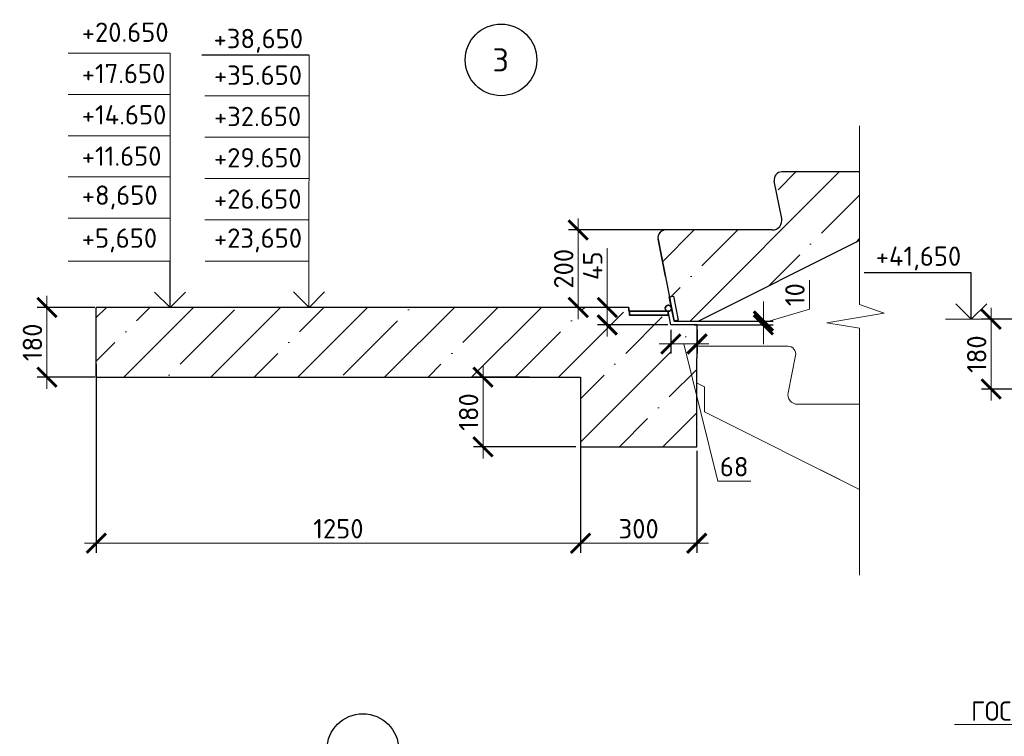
# Model space of a CAD drawing. Header units: millimetres. Extents: x 40580 to 2152466, y -328404 to 177125.
# Tile 16 of 252: x 287864 to 300571, y 153370 to 162624. Entities that reach past the tile are written whole.
import ezdxf
from ezdxf import colors
from ezdxf.entities.mleader import LeaderData, LeaderLine
from ezdxf.enums import TextEntityAlignment as Align
from ezdxf.math import Vec2, Vec3

# ---------------------------------------------------------------- set-up
doc = ezdxf.new("R2010")
doc.units = ezdxf.units.MM
for name, color, linetype, lineweight in [('RAZMER', 7, 'Continuous', 9), ('АС-Таблицы', 7, 'Continuous', 20), ('Основной', 1, 'Continuous', 40), ('отметки', 243, 'Continuous', 18), ('подоснова', 151, 'Continuous', 5), ('Размеры', 9, 'Continuous', 15), ('Столовая Двери и окна', 7, 'Continuous', 15), ('Тонкая', 81, 'Continuous', 20)]:
    doc.layers.add(name, color=color, linetype=linetype, lineweight=lineweight)
doc.layers.add('ТЕКСТ 02', color=7, linetype='Continuous')
doc.styles.add('GOST-2.304_Type-B', font='GOST_Common.ttf')
doc.styles.add('ГОСТ', font='isocpeur.ttf')
doc.dimstyles.new('ГОСТ', dxfattribs={"dimscale": 0, "dimtxt": 2.5, "dimasz": 2.5, "dimexe": 1.25, "dimexo": 0.625, "dimtad": 1, "dimdec": 0, "dimtxsty": 'ГОСТ', "dimblk": 'ARCHTICK', "dimcen": 2.5, "dimdle": 1.5, "dimclrd": 256, "dimclre": 256, "dimclrt": 256, "dimadec": 0, "dimazin": 0, "dimtfac": 1, "dimtdec": 0, "dimtmove": 1, "dimatfit": 3, "dimfxl": 2, "dimtfill": 1, "dimlwd": -1, "dimarcsym": 0})

# ---------------------------------------------------------------- blocks, each defined once
blk = doc.blocks.new('_None')
blk = doc.blocks.new('_ArchTick')
at = {"color": 0, "linetype": 'ByBlock', "const_width": 0.15}
blk.add_lwpolyline([(-0.5, -0.5), (0.5, 0.5)], dxfattribs=at)
blk = doc.blocks.new('*D5342')
at = {"layer": 'Defpoints', "color": 0, "lineweight": 25, "transparency": 16777216}
for p in [(288215, 158908), (288898, 158908), (288898, 158008)]:
    blk.add_point(p, dxfattribs=at)
at = {"layer": 'RAZMER', "transparency": 16777216}
blk.add_line((288215, 157858), (288215, 159058), dxfattribs=at)
at = {"layer": 'RAZMER', "lineweight": -2, "transparency": 16777216}
for p, q in [((288835, 158908), (288090, 158908)), ((288835, 158008), (288090, 158008))]:
    blk.add_line(p, q, dxfattribs=at)
at = {"layer": 'RAZMER', "transparency": 16777216, "xscale": 250, "yscale": 250, "zscale": 250}
for p, rotation in [((288215, 158908), 90), ((288215, 158008), 270)]:
    blk.add_blockref('_ArchTick', p, dxfattribs=dict(at, rotation=rotation))
at = {"layer": 'RAZMER', "transparency": 16777216, "insert": (288028, 158458), "char_height": 250, "attachment_point": 5, "rotation": 90, "style": 'ГОСТ', "bg_fill": 3, "box_fill_scale": 1.1, "bg_fill_color": 256, "bg_fill_true_color": 13158600, "bg_fill_transparency": 0}
blk.add_mtext('180', dxfattribs=at)
blk = doc.blocks.new('*D5343')
at = {"layer": 'Defpoints', "color": 0, "lineweight": 25, "transparency": 16777216}
for p in [(296507, 158733), (297462, 158733), (296507, 158683)]:
    blk.add_point(p, dxfattribs=at)
at = {"layer": 'RAZMER', "transparency": 16777216}
for p, q in [((298056, 158886), (298056, 159261)), ((297462, 158733), (297462, 158983)), ((297462, 158708), (298056, 158886)), ((297462, 158683), (297462, 158733)), ((297462, 158683), (297462, 158733)), ((297462, 158683), (297462, 158433))]:
    blk.add_line(p, q, dxfattribs=at)
at = {"layer": 'RAZMER', "lineweight": -2, "transparency": 16777216}
for p, q in [((296570, 158733), (297587, 158733)), ((296570, 158683), (297587, 158683))]:
    blk.add_line(p, q, dxfattribs=at)
at = {"layer": 'RAZMER', "transparency": 16777216, "xscale": 250, "yscale": 250, "zscale": 250}
for p, rotation in [((297462, 158733), 270), ((297462, 158683), 90)]:
    blk.add_blockref('_ArchTick', p, dxfattribs=dict(at, rotation=rotation))
at = {"layer": 'RAZMER', "transparency": 16777216, "insert": (297869, 159074), "char_height": 250, "attachment_point": 5, "rotation": 90, "style": 'ГОСТ', "bg_fill": 3, "box_fill_scale": 1.1, "bg_fill_color": 256, "bg_fill_true_color": 13158600, "bg_fill_transparency": 0}
blk.add_mtext('10', dxfattribs=at)
blk = doc.blocks.new('*D5344')
at = {"layer": 'Defpoints', "color": 0, "lineweight": 25, "transparency": 16777216}
for p in [(294505, 158008), (293844, 157108), (295102, 157108)]:
    blk.add_point(p, dxfattribs=at)
at = {"layer": 'RAZMER', "transparency": 16777216}
blk.add_line((293844, 158158), (293844, 156958), dxfattribs=at)
at = {"layer": 'RAZMER', "lineweight": -2, "transparency": 16777216}
for p, q in [((294442, 158008), (293719, 158008)), ((295040, 157108), (293719, 157108))]:
    blk.add_line(p, q, dxfattribs=at)
at = {"layer": 'RAZMER', "transparency": 16777216, "xscale": 250, "yscale": 250, "zscale": 250}
for p, rotation in [((293844, 158008), 90), ((293844, 157108), 270)]:
    blk.add_blockref('_ArchTick', p, dxfattribs=dict(at, rotation=rotation))
at = {"layer": 'RAZMER', "transparency": 16777216, "insert": (293657, 157558), "char_height": 250, "attachment_point": 5, "rotation": 90, "style": 'ГОСТ', "bg_fill": 3, "box_fill_scale": 1.1, "bg_fill_color": 256, "bg_fill_true_color": 13158600, "bg_fill_transparency": 0}
blk.add_mtext('180', dxfattribs=at)
blk = doc.blocks.new('*D5345')
at = {"layer": 'Defpoints', "color": 0, "lineweight": 25, "transparency": 16777216}
for p in [(295102, 157215), (296602, 157118), (296602, 155864)]:
    blk.add_point(p, dxfattribs=at)
at = {"layer": 'RAZMER', "lineweight": -2, "transparency": 16777216}
for p, q in [((295102, 157152), (295102, 155739)), ((296602, 157056), (296602, 155739))]:
    blk.add_line(p, q, dxfattribs=at)
at = {"layer": 'RAZMER', "transparency": 16777216}
blk.add_line((294952, 155864), (296752, 155864), dxfattribs=at)
at = {"layer": 'RAZMER', "transparency": 16777216, "xscale": 250, "yscale": 250, "zscale": 250, "rotation": 180}
blk.add_blockref('_ArchTick', (295102, 155864), dxfattribs=at)
at = {"layer": 'RAZMER', "transparency": 16777216, "xscale": 250, "yscale": 250, "zscale": 250}
blk.add_blockref('_ArchTick', (296602, 155864), dxfattribs=at)
at = {"layer": 'RAZMER', "transparency": 16777216, "insert": (295852, 156051), "char_height": 250, "attachment_point": 5, "style": 'ГОСТ', "bg_fill": 3, "box_fill_scale": 1.1, "bg_fill_color": 256, "bg_fill_true_color": 13158600, "bg_fill_transparency": 0}
blk.add_mtext('300', dxfattribs=at)
blk = doc.blocks.new('*D5346')
at = {"layer": 'Defpoints', "color": 0, "lineweight": 25, "transparency": 16777216}
for p in [(288852, 158241), (295102, 156692), (288852, 155864)]:
    blk.add_point(p, dxfattribs=at)
at = {"layer": 'RAZMER', "lineweight": -2, "transparency": 16777216}
for p, q in [((288852, 158178), (288852, 155739)), ((295102, 156630), (295102, 155739))]:
    blk.add_line(p, q, dxfattribs=at)
at = {"layer": 'RAZMER', "transparency": 16777216}
blk.add_line((295252, 155864), (288702, 155864), dxfattribs=at)
at = {"layer": 'RAZMER', "transparency": 16777216, "xscale": 250, "yscale": 250, "zscale": 250, "rotation": 180}
blk.add_blockref('_ArchTick', (288852, 155864), dxfattribs=at)
at = {"layer": 'RAZMER', "transparency": 16777216, "xscale": 250, "yscale": 250, "zscale": 250}
blk.add_blockref('_ArchTick', (295102, 155864), dxfattribs=at)
at = {"layer": 'RAZMER', "transparency": 16777216, "insert": (291977, 156051), "char_height": 250, "attachment_point": 5, "style": 'ГОСТ', "bg_fill": 3, "box_fill_scale": 1.1, "bg_fill_color": 256, "bg_fill_true_color": 13158600, "bg_fill_transparency": 0}
blk.add_mtext('1250', dxfattribs=at)
blk = doc.blocks.new('*D5347')
at = {"layer": 'Defpoints', "color": 0, "lineweight": 25, "transparency": 16777216}
for p in [(295672, 158908), (295447, 158683), (296289, 158683)]:
    blk.add_point(p, dxfattribs=at)
at = {"layer": 'RAZMER', "transparency": 16777216}
for p, q in [((295447, 159672), (295447, 158908)), ((295447, 159058), (295447, 158533))]:
    blk.add_line(p, q, dxfattribs=at)
at = {"layer": 'RAZMER', "lineweight": -2, "transparency": 16777216}
for p, q in [((295609, 158908), (295322, 158908)), ((296227, 158683), (295322, 158683))]:
    blk.add_line(p, q, dxfattribs=at)
at = {"layer": 'RAZMER', "transparency": 16777216, "xscale": 250, "yscale": 250, "zscale": 250}
for p, rotation in [((295447, 158908), 90), ((295447, 158683), 270)]:
    blk.add_blockref('_ArchTick', p, dxfattribs=dict(at, rotation=rotation))
at = {"layer": 'RAZMER', "transparency": 16777216, "insert": (295259, 159447), "char_height": 250, "attachment_point": 5, "rotation": 90, "style": 'ГОСТ', "bg_fill": 3, "box_fill_scale": 1.1, "bg_fill_color": 256, "bg_fill_true_color": 13158600, "bg_fill_transparency": 0}
blk.add_mtext('45', dxfattribs=at)
blk = doc.blocks.new('*D5348')
at = {"layer": 'Defpoints', "color": 0, "lineweight": 25, "transparency": 16777216}
for p in [(296268, 158683), (296606, 158683), (296606, 158437)]:
    blk.add_point(p, dxfattribs=at)
at = {"layer": 'RAZMER', "lineweight": -2, "transparency": 16777216}
for p, q in [((296268, 158620), (296268, 158312)), ((296606, 158620), (296606, 158312))]:
    blk.add_line(p, q, dxfattribs=at)
at = {"layer": 'RAZMER', "transparency": 16777216}
for p, q in [((296118, 158437), (296756, 158437)), ((296437, 158437), (296873, 156664)), ((296873, 156664), (297298, 156664))]:
    blk.add_line(p, q, dxfattribs=at)
at = {"layer": 'RAZMER', "transparency": 16777216, "xscale": 250, "yscale": 250, "zscale": 250, "rotation": 180}
blk.add_blockref('_ArchTick', (296268, 158437), dxfattribs=at)
at = {"layer": 'RAZMER', "transparency": 16777216, "xscale": 250, "yscale": 250, "zscale": 250}
blk.add_blockref('_ArchTick', (296606, 158437), dxfattribs=at)
at = {"layer": 'RAZMER', "transparency": 16777216, "insert": (297085, 156852), "char_height": 250, "attachment_point": 5, "style": 'ГОСТ', "bg_fill": 3, "box_fill_scale": 1.1, "bg_fill_color": 256, "bg_fill_true_color": 13158600, "bg_fill_transparency": 0}
blk.add_mtext('68', dxfattribs=at)
blk = doc.blocks.new('*D5349')
at = {"layer": 'Defpoints', "color": 0, "lineweight": 25, "transparency": 16777216}
for p in [(295072, 159909), (296531, 159909), (295672, 158908)]:
    blk.add_point(p, dxfattribs=at)
at = {"layer": 'RAZMER', "transparency": 16777216}
blk.add_line((295072, 158758), (295072, 160059), dxfattribs=at)
at = {"layer": 'RAZMER', "lineweight": -2, "transparency": 16777216}
for p, q in [((296468, 159909), (294947, 159909)), ((295609, 158908), (294947, 158908))]:
    blk.add_line(p, q, dxfattribs=at)
at = {"layer": 'RAZMER', "transparency": 16777216, "xscale": 250, "yscale": 250, "zscale": 250}
for p, rotation in [((295072, 159909), 90), ((295072, 158908), 270)]:
    blk.add_blockref('_ArchTick', p, dxfattribs=dict(at, rotation=rotation))
at = {"layer": 'RAZMER', "transparency": 16777216, "insert": (294885, 159408), "char_height": 250, "attachment_point": 5, "rotation": 90, "style": 'ГОСТ', "bg_fill": 3, "box_fill_scale": 1.1, "bg_fill_color": 256, "bg_fill_true_color": 13158600, "bg_fill_transparency": 0}
blk.add_mtext('200', dxfattribs=at)
blk = doc.blocks.new('*D5389')
at = {"layer": 'Defpoints', "color": 0, "lineweight": 25, "transparency": 16777216}
for p in [(300403, 158755), (301259, 158755), (301259, 157855)]:
    blk.add_point(p, dxfattribs=at)
at = {"layer": 'RAZMER', "transparency": 16777216}
blk.add_line((300403, 157705), (300403, 158905), dxfattribs=at)
at = {"layer": 'RAZMER', "lineweight": -2, "transparency": 16777216}
for p, q in [((301196, 158755), (300278, 158755)), ((301196, 157855), (300278, 157855))]:
    blk.add_line(p, q, dxfattribs=at)
at = {"layer": 'RAZMER', "transparency": 16777216, "xscale": 250, "yscale": 250, "zscale": 250}
for p, rotation in [((300403, 158755), 90), ((300403, 157855), 270)]:
    blk.add_blockref('_ArchTick', p, dxfattribs=dict(at, rotation=rotation))
at = {"layer": 'RAZMER', "transparency": 16777216, "insert": (300215, 158305), "char_height": 250, "attachment_point": 5, "rotation": 90, "style": 'ГОСТ', "bg_fill": 3, "box_fill_scale": 1.1, "bg_fill_color": 256, "bg_fill_true_color": 13158600, "bg_fill_transparency": 0}
blk.add_mtext('180', dxfattribs=at)

msp = doc.modelspace()

# ---------------------------------------------------------------- hatches: boundary and pattern name
at = {"layer": 'Размеры', "true_color": 0x000000, "transparency": 33554648}
h = msp.add_hatch(dxfattribs=at)
h.set_pattern_fill('ANSI35', color=18, scale=125)
h.set_pattern_definition([(45, (15333.6, 630769.2), (-561.266, 561.266), []), (45, (15894.8, 630769.2), (-561.266, 561.266), [992.1875, -198.4375, 0, -198.4375])])
h.paths.add_polyline_path([(296200.354, 159908.54), (297576.417, 159908.54, 0.473284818), (297698.989, 160058.054), (297602.814, 160538.928, -0.473284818), (297700.872, 160658.54), (298703.036, 160658.54), (298703.036, 159772.758), (296623.517, 158732.998), (296308.892, 158732.998), (296102.214, 159789.339, -0.472005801)])

# ---------------------------------------------------------------- linework, layer by layer
at = {"layer": 'RAZMER', "color": 18, "ltscale": 100, "true_color": 0x000000}
for p, q in [((289805.092, 162193.148, 0), (288487.823, 162193.148, 0)), ((289805.092, 159507.657), (289805.092, 162193.148, 0)), ((291597.391, 158911.053, 0), (291599.235, 162165.586, 0)), ((289805.092, 161659.814, 0), (288487.823, 161659.814, 0)), ((289805.092, 161659.814, 0), (288487.823, 161659.814, 0)), ((291598.938, 161640.991, 0), (290254.793, 161640.991, 0)), ((289805.092, 161126.481, 0), (288487.823, 161126.481, 0)), ((289805.092, 161126.481, 0), (288487.823, 161126.481, 0)), ((291598.938, 161107.657, 0), (290254.793, 161107.657, 0)), ((289805.092, 160593.148, 0), (288487.823, 160593.148, 0)), ((291598.938, 160571.678, 0), (290254.793, 160571.678, 0)), ((289805.092, 160059.814, 0), (288487.823, 160059.814, 0)), ((291598.938, 160038.345, 0), (290254.793, 160038.345, 0)), ((289805.092, 159355.011), (289805.092, 159955.011)), ((289805.092, 159505.011, 0), (288487.823, 159505.011, 0)), ((291600.875, 159507.657, 0), (290256.73, 159507.657, 0))]:
    msp.add_line(p, q, dxfattribs=at)
at = {"layer": 'RAZMER', "color": 18, "true_color": 0x000000}
msp.add_line((300484.025, 158755.414), (299812.603, 158755.414), dxfattribs=at)
at = {"layer": 'Основной', "color": 18, "lineweight": 30, "ltscale": 5, "true_color": 0x000000}
for p, q in [((298703.036, 160658.54), (297700.872, 160658.54)), ((297698.989, 160058.054), (297602.814, 160538.928)), ((297576.417, 159908.54), (296200.354, 159908.54)), ((297576.417, 159908.54), (296200.872, 159908.54)), ((296102.214, 159789.339), (296308.892, 158732.998)), ((296198.989, 159308.054), (296102.814, 159788.928)), ((296198.989, 159308.054), (296102.814, 159788.928)), ((296308.892, 158732.998), (296623.517, 158732.998))]:
    msp.add_line(p, q, dxfattribs=at)
at = {"layer": 'Основной', "color": 18, "lineweight": 0, "ltscale": 5, "true_color": 0x000000}
for p, q in [((296606.179, 158408.248), (297779.023, 158408.248)), ((297780.906, 157807.763), (297877.081, 158288.637)), ((296700.234, 157885.008), (296606.179, 157932.036)), ((296700.234, 157560.779), (296700.234, 157885.008)), ((297903.478, 157658.248), (298703.036, 157658.248))]:
    msp.add_line(p, q, dxfattribs=at)
at = {"layer": 'Основной', "color": 18, "lineweight": 30, "ltscale": 5, "true_color": 0x000000}
msp.add_lwpolyline([(298703.036, 159772.758), (296623.517, 158732.998)], dxfattribs=at)
at = {"layer": 'Основной', "color": 18, "lineweight": 0, "ltscale": 5, "true_color": 0x000000}
for points in [[(296700.234, 157560.779), (298703.036, 156559.378)], [(298200.234, 156810.779), (298703.036, 156559.378)]]:
    msp.add_lwpolyline(points, dxfattribs=at)
at = {"layer": 'Основной', "color": 18, "lineweight": 30, "ltscale": 5, "true_color": 0x000000}
for centre, radius, start, end in [((297700.872, 160558.54), 100, 90, 191.3099325), ((297576.417, 160033.54), 125, 270, 11.3099325), ((297576.417, 160033.54), 125, 270, 11.3099325), ((297576.417, 160033.54), 125, 270, 11.3099325), ((296200.354, 159808.54), 100, 90, 191.0703293), ((296200.872, 159808.54), 100, 90, 191.3099325), ((296200.872, 159808.54), 100, 90, 191.3099325)]:
    msp.add_arc(centre, radius, start, end, dxfattribs=at)
at = {"layer": 'Основной', "color": 18, "lineweight": 0, "ltscale": 5, "true_color": 0x000000}
for centre, radius, start, end in [((297779.023, 158308.248), 100, 348.6900675, 90), ((297903.478, 157783.248), 125, 168.6900675, 270)]:
    msp.add_arc(centre, radius, start, end, dxfattribs=at)
at = {"layer": 'отметки', "color": 18, "linetype": 'Continuous', "lineweight": 25, "ltscale": 100, "true_color": 0x000000}
for p, q in [((291599.235, 162165.586, 0), (290216.053, 162165.586, 0)), ((289805.092, 158907.657), (289805.092, 159507.657)), ((300145.604, 159355.414), (298762.423, 159355.414)), ((300145.604, 158755.414), (300145.604, 159355.414))]:
    msp.add_line(p, q, dxfattribs=at)
for points in [[(290005.092, 159107.657), (289805.092, 158907.657), (289605.092, 159107.657)], [(299945.604, 158955.414), (300145.604, 158755.414), (300345.604, 158955.414)]]:
    msp.add_lwpolyline(points, dxfattribs=at)
at = {"layer": 'отметки', "color": 18, "linetype": 'Continuous', "lineweight": 25, "ltscale": 100, "true_color": 0x000000, "elevation": 0}
msp.add_lwpolyline([(291799.108, 159109.336), (291599.108, 158909.336), (291399.108, 159109.336)], dxfattribs=at)
at = {"layer": 'Размеры', "color": 18, "true_color": 0x000000}
msp.add_line((295671.961, 158908.248), (288852.216, 158908.248), dxfattribs=at)
at = {"layer": 'Размеры', "color": 18, "lineweight": 30, "true_color": 0x000000}
msp.add_line((288852.216, 158008.248), (288852.216, 158908.248), dxfattribs=at)
for points in [[(295724.958, 158908.248), (288852.216, 158908.248)], [(296606.179, 158258.248), (296606.179, 158682.998), (296267.733, 158682.998), (296233.466, 158858.46)], [(288852.216, 158008.248), (295102.214, 158008.248), (295102.214, 157108.248), (296602.179, 157108.248), (296602.179, 158258.248)]]:
    msp.add_lwpolyline(points, dxfattribs=at)
at = {"layer": 'ТЕКСТ 02', "color": 18, "lineweight": 25, "true_color": 0x000000}
for centre in [(294075.815, 162105.073), (292292.051, 153199.089)]:
    msp.add_circle(centre, 462.354, dxfattribs=at)
at = {"layer": 'Тонкая', "color": 18, "linetype": 'ByBlock', "ltscale": 75, "true_color": 0x000000}
msp.add_lwpolyline([(298703.036, 155450.911), (298703.036, 158642.589), (298282.431, 158708.323), (299022.322, 158834.62), (298703.036, 158947.622), (298703.036, 161253.21)], dxfattribs=at)

# ---------------------------------------------------------------- texts
at = {"layer": 'АС-Таблицы', "color": 18, "true_color": 0x000000, "char_height": 250, "attachment_point": 4, "style": 'ГОСТ'}
for s, insert, width in [('+20.650', (288665.048, 162462.46, 0), 1173.08724), ('+17.650', (288665.048, 161929.127, 0), 1173.08724), ('+35.650', (290371.09, 161907.657, 0), 1237.2497), ('+14.650', (288665.048, 161395.794, 0), 1173.08724), ('+32.650', (290371.09, 161374.324, 0), 1237.2497), ('+11.650', (288665.048, 160862.46, 0), 1173.08724), ('+29.650', (290371.09, 160840.991, 0), 1237.2497), ('+8,650', (288665.048, 160329.127, 0), 1173.08724), ('+26.650', (290371.09, 160307.657, 0), 1237.2497), ('+5,650', (288665.048, 159774.324, 0), 1173.08724), ('+23,650', (290371.09, 159774.324, 0), 1237.2497)]:
    msp.add_mtext(s, dxfattribs=dict(at, insert=insert, width=width))
at = {"layer": 'отметки', "color": 18, "linetype": 'Continuous', "lineweight": 25, "ltscale": 100, "true_color": 0x000000, "style": 'ГОСТ'}
for s, p in [('+38,650', (290366.053, 162255.586, 0)), ('+41,650', (298912.423, 159445.414))]:
    msp.add_text(s, height=250, dxfattribs=at).set_placement(p)
at = {"layer": 'ТЕКСТ 02', "color": 18, "lineweight": 25, "true_color": 0x000000, "style": 'ГОСТ'}
msp.add_text('3', height=300, dxfattribs=at).set_placement((294071.862, 162105.073), align=Align.MIDDLE_CENTER)

# ---------------------------------------------------------------- leaders
at = {"layer": 'подоснова', "color": 18, "ltscale": 0.3, "true_color": 0x000000}
ml = msp.add_multileader_mtext('Standard', dxfattribs=at)
ml.set_content('ГОСТ 14771-76-У5-   10', color=(0, 0, 0), style='GOST-2.304_Type-B')
ml.set_leader_properties(color=256, linetype='ByLayer', lineweight=15)
ml.set_arrow_properties(name='NONE')
ml.build(insert=Vec2(0, 0))
ml.multileader.update_dxf_attribs({"text_left_attachment_type": 6, "text_right_attachment_type": 6, "dogleg_length": 0.05, "arrow_head_size": 9})
ctx = ml.context
ctx.base_point, ctx.char_height, ctx.arrow_head_size, ctx.landing_gap_size, ctx.plane_origin = Vec3(300175.819, 153521.628), 250, 9, 10, Vec3(296278.694, 154007.066)
ctx.left_attachment, ctx.right_attachment, ctx.text_align_type = 6, 6, 1
notes = []
notes.append((ctx, [(1, (1, 1, 0), (303588.293, 153521.628), (-1, 0), 0.05, [(1, [(304564.216, 152157.901), (304440.039, 152036.127)], 0, [])])]))
ctx.mtext.insert, ctx.mtext.alignment, ctx.mtext.flow_direction = Vec3(301882.031, 153821.628), 2, 5
for ctx, leaders in notes:
    for number, flags, end, landing, length, lines in leaders:
        leader = LeaderData()
        leader.index, (leader.has_last_leader_line, leader.has_dogleg_vector, leader.attachment_direction) = number, flags
        leader.last_leader_point, leader.dogleg_vector, leader.dogleg_length = Vec3(end), Vec3(landing), length
        for number, points, colour, breaks in lines:
            line = LeaderLine()
            line.index, line.vertices, line.color, line.breaks = number, Vec3.list(points), colors.encode_raw_color(colour), breaks
            leader.lines.append(line)
        ctx.leaders.append(leader)

# ---------------------------------------------------------------- next in the draw order: dimensions: what is measured, and where the dimension line sits
at = {"layer": 'RAZMER', "color": 18, "true_color": 0x000000}
dim = msp.add_linear_dim(base=(295446.813, 158682.998), p1=(295671.961, 158908.248), p2=(296289.088, 158682.998), angle=90, dimstyle='ГОСТ', override={"dimscale": 0, "dimlfac": 0.2, "dimtix": 0, "dimtofl": 1, "dimtmove": 1, "dimatfit": 3}, dxfattribs=at)
dim.commit()
dim.dimension.update_dxf_attribs({"geometry": '*D5347', "text_midpoint": (295450.563, 159447.445), "dimtype": 160})
for base, p1, p2, picture, middle in [((297462.441, 158732.998), (296507.085, 158682.998), (296507.085, 158732.998), '*D5343', (297868.691, 158948.623)), ((288215.079, 158908.248), (288897.785, 158008.248), (288897.785, 158908.248), '*D5342', (288027.579, 158458.248)), ((300402.912, 158755.414), (301258.788, 157855.414), (301258.788, 158755.414), '*D5389', (300215.412, 158305.414)), ((293844.037, 157108.248), (294504.577, 158008.248), (295102.214, 157108.248), '*D5344', (293656.537, 157558.248))]:
    dim = msp.add_linear_dim(base=base, p1=p1, p2=p2, angle=90, dimstyle='ГОСТ', override={"dimscale": 0, "dimlfac": 0.2, "dimtix": 0, "dimtofl": 1, "dimtmove": 1, "dimatfit": 3}, dxfattribs=at)
    dim.commit()
    dim.dimension.update_dxf_attribs({"geometry": picture, "text_midpoint": middle})

# ---------------------------------------------------------------- next in the draw order: dimensions: what is measured, and where the dimension line sits
dim = msp.add_linear_dim(base=(296602.179, 155863.848), p1=(295102.214, 157214.523), p2=(296602.179, 157118.199), dimstyle='ГОСТ', override={"dimscale": 0, "dimlfac": 0.2, "dimtix": 0, "dimtofl": 1, "dimtmove": 1, "dimatfit": 3}, dxfattribs=at)
dim.commit()
dim.dimension.update_dxf_attribs({"geometry": '*D5345', "text_midpoint": (295852.197, 156051.348)})

# ---------------------------------------------------------------- next in the draw order: dimensions: what is measured, and where the dimension line sits
dim = msp.add_linear_dim(base=(296606.179, 158437.353), p1=(296267.733, 158682.998), p2=(296606.179, 158682.998), dimstyle='ГОСТ', override={"dimscale": 0, "dimlfac": 0.2, "dimtix": 0, "dimtofl": 1, "dimtmove": 1, "dimatfit": 3}, dxfattribs=at)
dim.commit()
dim.dimension.update_dxf_attribs({"geometry": '*D5348', "text_midpoint": (296935.348, 156664.493), "dimtype": 160})
dim = msp.add_linear_dim(base=(288852.216, 155863.848), p1=(295102.214, 156692.158), p2=(288852.216, 158240.684), dimstyle='ГОСТ', override={"dimscale": 0, "dimlfac": 0.2, "dimtix": 0, "dimtofl": 1, "dimtmove": 1, "dimatfit": 3}, dxfattribs=at)
dim.commit()
dim.dimension.update_dxf_attribs({"geometry": '*D5346', "text_midpoint": (291977.215, 156051.348)})

# ---------------------------------------------------------------- next in the draw order: hatches: boundary and pattern name
at = {"layer": 'Размеры', "true_color": 0x000000, "transparency": 33554648}
h = msp.add_hatch(dxfattribs=at)
h.set_pattern_fill('ANSI35', color=18, scale=125)
h.set_pattern_definition([(45, (15333.6, 630619.2), (-561.266, 561.266), []), (45, (15894.8, 630619.2), (-561.266, 561.266), [992.1875, -198.4375, 0, -198.4375])])
h.paths.add_polyline_path([(296606.179, 158532.863), (296157.214, 158532.863), (296157.214, 158908.248), (288852.216, 158908.248), (288852.216, 158008.248), (295102.214, 158008.248), (295102.214, 157108.248), (296602.179, 157108.248), (296602.179, 158258.248), (296606.179, 158258.248)])
h.paths.add_polyline_path([(296157.214, 158803.276), (296157.214, 158908.248), (295658.419, 158908.248), (295658.419, 158803.276)], flags=17)
h.paths.add_polyline_path([(296262.947, 158249.339), (296500.447, 158249.339), (296500.447, 158524.907), (296262.947, 158524.907)], flags=16)

# ---------------------------------------------------------------- next in the draw order: dimensions: what is measured, and where the dimension line sits
at = {"layer": 'RAZMER', "color": 18, "true_color": 0x000000}
dim = msp.add_linear_dim(base=(295072.448, 159908.54), p1=(295671.961, 158908.248), p2=(296530.719, 159908.54), angle=90, dimstyle='ГОСТ', override={"dimscale": 0, "dimlfac": 0.2, "dimtix": 0, "dimtofl": 1, "dimtmove": 1, "dimatfit": 3}, dxfattribs=at)
dim.commit()
dim.dimension.update_dxf_attribs({"geometry": '*D5349', "text_midpoint": (295072.448, 159408.394), "dimtype": 160})

# ---------------------------------------------------------------- next in the draw order: linework, layer by layer
at = {"color": 18, "lineweight": 35, "true_color": 0x000000}
msp.add_line((296248.039, 159044.77), (296308.892, 158732.998), dxfattribs=at)
msp.add_lwpolyline([(296233.506, 158858.256), (296233.506, 158808.231), (295734.721, 158808.339), (295734.721, 158858.565)], close=True, dxfattribs=at)
msp.add_circle((296235.404, 158898.413), 40, dxfattribs=at)
at = {"layer": 'Размеры', "color": 18, "lineweight": 25, "true_color": 0x000000}
msp.add_lwpolyline([(295724.958, 158858.331), (296233.506, 158858.223), (295724.958, 158858.331), (295724.958, 158908.557)], close=True, dxfattribs=at)
at = {"layer": 'Столовая Двери и окна', "color": 18, "lineweight": 30, "true_color": 0x000000}
msp.add_lwpolyline([(296248.039, 159044.77), (296303.356, 159055.593), (296361.037, 158743.2), (296308.887, 158733.022), (296247.898, 159044.743)], dxfattribs=at)

doc.saveas('drawing.dxf')
